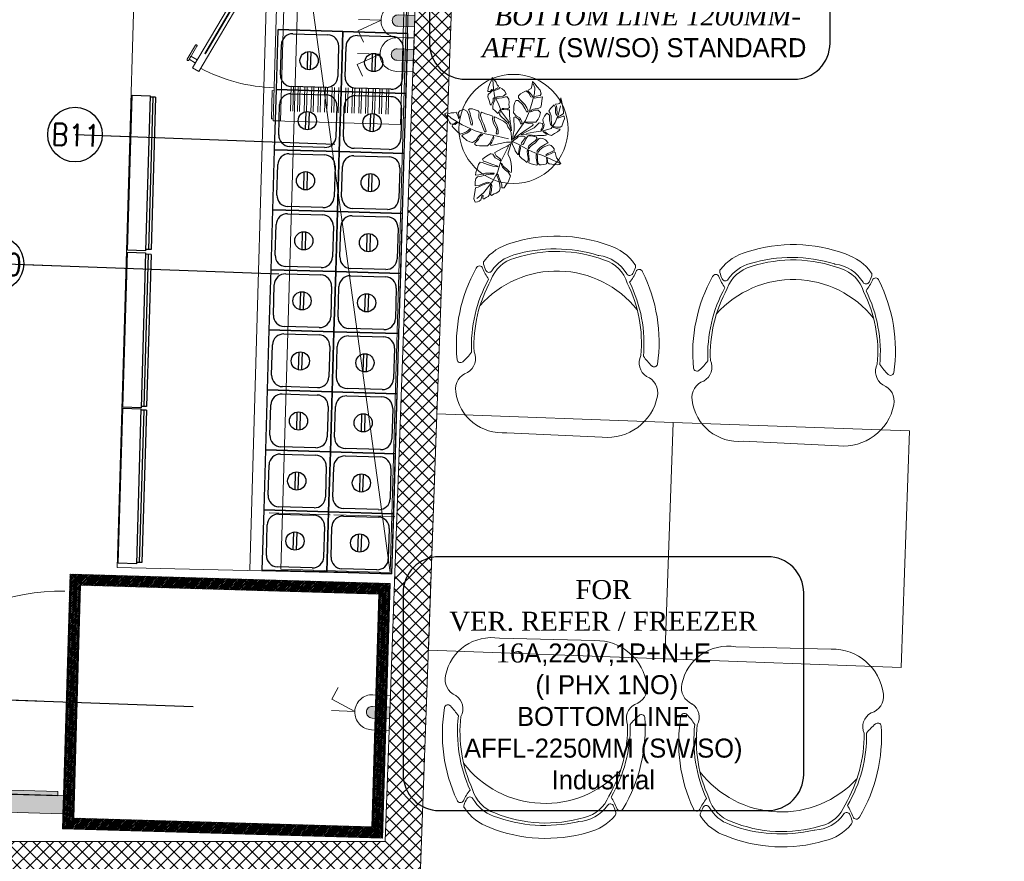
# Model space of a CAD drawing. Header units: millimetres. Extents: x 256680 to 410391, y -77299 to -22623.
# Tile 161 of 202: x 366710 to 369416, y -30999 to -28686. Entities that reach past the tile are written whole.
import ezdxf

# ---------------------------------------------------------------- set-up
doc = ezdxf.new("R2010")
doc.units = ezdxf.units.MM
doc.header["$LTSCALE"] = 2.5
doc.linetypes.add('DASHDOT2', pattern=[0.5, 0.25, -0.125, 0, -0.125])
doc.linetypes.add('DASHED', pattern=[19.05, 12.7, -6.35])
for name, color, linetype, lineweight in [('A-WALL', 7, 'Continuous', 30), ('CKD Equipments', 252, 'Continuous', 0), ('CKD-Electrical Point', 7, 'Continuous', 25), ('CKD-Electrical Text', 7, 'Continuous', 25), ('ELEC', 1, 'Continuous', 5), ('Electrical', 1, 'Continuous', 5), ('ELEVATION 1', 143, 'Continuous', 18), ('ELEVATION 3', 23, 'Continuous', 13), ('ELEVATION 4', 157, 'Continuous', 9), ('Equipments CKD', 252, 'Continuous', 0), ('FURNITURES', 30, 'Continuous', 15), ('HATCH LIGHT', 250, 'Continuous', 0), ('K Equipment', 30, 'Continuous', 9), ('ROOM TEXT', 7, 'Continuous', 5), ('TREES', 55, 'Continuous', 5)]:
    doc.layers.add(name, color=color, linetype=linetype, lineweight=lineweight)
for name, color, linetype in [('EQUI.', 4, 'Continuous'), ('FAINTEQUIP', 253, 'Continuous'), ('kitchen equip1', 8, 'Continuous')]:
    doc.layers.add(name, color=color, linetype=linetype)
doc.styles.add('CKD_Dimension Text', font='BOOKOSI.TTF')
doc.styles.add('MTEXT', font='romans.shx', dxfattribs={"width": 0.85})
doc.styles.get("Standard").update_dxf_attribs({"font": 'GOTHIC.TTF'})
doc.dimstyles.new('AJKD_30', dxfattribs={"dimscale": 30, "dimtxt": 2, "dimasz": 1, "dimexe": 0.8, "dimexo": 0.8, "dimgap": 0.5, "dimtad": 1, "dimdec": 0, "dimzin": 0, "dimdsep": 46, "dimtxsty": 'Standard', "dimblk": 'ARCHTICK', "dimcen": 0.125, "dimclrd": 251, "dimclre": 251, "dimclrt": 42, "dimadec": 0, "dimazin": 0, "dimtfac": 1, "dimtdec": 0, "dimtix": 1, "dimtmove": 0, "dimatfit": 3, "dimfxl": 1, "dimtolj": 1, "dimtzin": 0, "dimarcsym": 1})

# ---------------------------------------------------------------- blocks, each defined once
blk = doc.blocks.new('04P-CH~1')
blk.add_line((-0.6031, 0.6002), (-0.3259, 0.597))
for centre, radius, start, end in [((-0.6123, 0.4516), 0.1489, 86.4583, 170.8444), ((-0.3081, 0.4618), 0.1363, 9.1324, 97.5079), ((-0.7092, 0.4672), 0.0508, 170.8444, 251.0023), ((-0.2234, 0.474), 0.0508, 290.5941, 10.752), ((-0.7491, 0.3792), 0.0464, 334.7034, 59.6721), ((-0.181, 0.3871), 0.0464, 121.9243, 206.893), ((-0.3026, 0.3344), 0.456, 173.9296, 208.6243), ((-0.7462, 0.3807), 0.01, 46.5664, 168.9611), ((-0.9103, 0.2073), 0.2488, 38.0132, 46.5664), ((-0.6261, 0.3299), 0.456, 332.972, 7.6668), ((-0.0151, 0.2198), 0.2488, 135.03, 143.5831), ((-0.184, 0.3885), 0.01, 12.6352, 135.03), ((-0.3125, 0.3391), 0.4025, 176.9457, 208.3688), ((-0.3123, 0.339), 0.3954, 177.0537, 208.5232), ((-0.6165, 0.3348), 0.3954, 333.0732, 4.5427), ((-0.6164, 0.3348), 0.4025, 333.2275, 4.6507), ((-0.465, 0.421), 0.2985, 220.6848, 320.3883), ((-0.5509, 0.0634), 0.1433, 143.887, 158.5326), ((-0.5651, 0.1825), 0.1, 198.8658, 254.7715), ((-0.3595, 0.1854), 0.1, 286.8249, 342.7306), ((-0.3704, 0.0659), 0.1433, 23.0638, 37.7094), ((-0.6935, 0.1195), 0.01, 200.826, 338.5326), ((-0.5509, 0.0634), 0.1371, 154.5721, 162.6985), ((-0.6657, 0.118), 0.01, 32.6756, 154.5721), ((-0.5651, 0.1825), 0.1095, 212.6756, 265.1902), ((-0.3595, 0.1854), 0.1095, 286.8249, 328.9208), ((-0.2571, 0.1237), 0.01, 27.0243, 148.9208), ((-0.3704, 0.0659), 0.1371, 18.8979, 27.0243), ((-0.2294, 0.126), 0.01, 203.0638, 340.7704), ((-0.6722, 0.1012), 0.01, 162.6985, 217.1873), ((-0.5651, 0.1825), 0.1445, 217.1873, 254.7715), ((-0.4661, 0.4573), 0.3918, 251.3562, 290.2402), ((-0.3595, 0.1854), 0.1445, 286.8249, 324.409), ((-0.2501, 0.1071), 0.01, 324.409, 18.8979), ((-0.5751, 0.0635), 0.01, 75.1708, 85.1902), ((-0.4624, 0.4792), 0.4208, 254.8305, 288.6631), ((-0.4661, 0.456), 0.435, 251.649, 289.9474)]:
    blk.add_arc(centre, radius, start, end)
blk = doc.blocks.new('Table chair 1')
at = {"layer": 'FURNITURES'}
blk.add_lwpolyline([(-325, 325), (-325, -325), (325, -325), (325, 325)], close=True, dxfattribs=at)
at = {"layer": 'FURNITURES', "xscale": 946.5666576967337, "yscale": 946.5666576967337, "zscale": 946.5666576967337, "rotation": 180}
blk.add_blockref('04P-CH~1', (-439.7, 845.5), dxfattribs=at)
at = {"layer": 'FURNITURES', "xscale": -946.5666576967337, "yscale": 946.5666576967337, "zscale": 946.5666576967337}
blk.add_blockref('04P-CH~1', (-439.7, -850), dxfattribs=at)
blk = doc.blocks.new('sdfvx')
at = {"layer": 'TREES'}
for p, q in [((2.9, 3.2), (23.7, -7.5)), ((23.7, -7.5), (56.9, -26.3)), ((56.9, -26.3), (77.7, -35.4)), ((77.7, -35.4), (104.4, -43.9)), ((104.4, -43.9), (135.7, -59.1)), ((135.7, -59.1), (160.2, -69.7))]:
    blk.add_line(p, q, dxfattribs=at)
for points in [[(-1.3, 38.9), (-10.2, 63.8), (-20.1, 72.7), (-38.5, 89.1), (-41, 94.8), (-40, 99.2), (-37.3, 106.3), (-39.7, 109.6), (-43.8, 101.4), (-47.3, 97), (-51.7, 101.3), (-56.3, 106.6), (-63.8, 112.6), (-64.3, 123), (-61.4, 131.8), (-57.4, 142.4), (-57.9, 150.7), (-62.5, 147.3), (-63.1, 140.3), (-66.7, 129.6), (-69.9, 124.7), (-73, 128.9), (-76.7, 141), (-81.1, 153.7), (-79.6, 161.3), (-71, 168.8), (-62.4, 177.1), (-67.7, 177.4), (-73.1, 171.6), (-80.7, 171), (-79.9, 182.5), (-74.7, 195), (-69.7, 206.8), (-65.6, 218.2), (-52.1, 202.6), (-49.2, 193.9), (-45.2, 189.6), (-48.3, 182.9), (-55.8, 179.5), (-58.2, 174.4), (-51.6, 177.2), (-43.2, 180.6), (-40.1, 184.7), (-32.8, 180.7), (-24.7, 173.7), (-18.8, 162.9), (-29.3, 155.8), (-42, 154.3), (-50.9, 153), (-51.1, 148.9), (-42.3, 149.3), (-31.9, 149.5), (-21.4, 153), (-15.1, 153.7), (-10, 145.9), (-8.3, 134.5), (-9.4, 127.2), (-7.5, 117.4), (-13.9, 112.9), (-26.6, 113.9), (-32.9, 113.6), (-33, 110.2), (-27.1, 110.6), (-14, 109.2), (-8.2, 109.6), (-7.2, 90.4), (-5.9, 70.7), (-1.8, 49.8)], [(165.3, 149.4), (168, 135.7), (170.3, 123.2), (173.6, 104), (174.2, 97.3), (162.8, 88.9), (155.4, 86.4), (153.3, 82.6), (157.9, 82.5), (165.2, 84.5), (171.4, 88.6), (176.4, 87.9), (177.7, 79.6), (174, 71.6), (168.5, 54.1), (162.5, 51.5), (150.8, 51.1), (141, 53.5), (137.8, 52), (142, 49.8), (155.1, 45.4), (163, 44.3), (161, 40.6), (154.2, 36), (144.2, 29.8), (134.1, 22.7), (122.5, 26.3), (113, 34.8), (105.2, 36.9), (109.2, 32.8), (116.2, 28.3), (115.5, 23.8), (108.8, 23.2), (87.1, 23.3), (50.4, 25.6), (31.9, 26.7), (52.7, 37.4), (75.6, 49.3), (91.7, 66.2), (103.1, 64), (104.3, 54.8), (97.8, 41.5), (99.6, 39.8), (106.4, 48.4), (109, 59.7), (105.8, 69.2), (104.5, 77.5), (110, 87.8), (118, 97.8), (126.8, 91.5), (127.1, 76.3), (130.8, 60.1), (135.3, 55.9), (133.8, 66.7), (132, 78.6), (132.6, 89.7), (128.7, 98.3), (124.6, 105), (130.5, 114.2), (137.8, 122.3), (142.4, 126.7), (147.2, 117.4), (147.2, 99.7), (150.4, 90.6), (152.3, 96.9), (151.2, 113.8), (150.3, 121.5), (146.8, 129.1), (156.6, 130.2), (161.3, 131.1)], [(-226.4, 96.3), (-222.5, 90.6), (-218.1, 84.3), (-214.3, 76.7), (-209.3, 68.5), (-205.8, 62.3), (-199.3, 61.8), (-192.5, 63.4), (-185, 69.4), (-184.2, 65.8), (-190.2, 60.5), (-199.7, 59.2), (-200.3, 54.9), (-197, 50), (-189, 41.8), (-182.1, 34.7), (-173.8, 27.7), (-164.1, 30.8), (-154.9, 33.8), (-148, 39), (-141.9, 44.3), (-137.8, 41.9), (-144.9, 35.5), (-151.8, 30.7), (-159.8, 27.1), (-164.9, 25.1), (-168.4, 22.1), (-163.4, 17.4), (-150.9, 6.4), (-141, 1.5), (-132.1, -0.7), (-118.9, 8.4), (-112.5, 19.4), (-103.6, 28.7), (-97.7, 26.9), (-106.5, 20.7), (-112, 10.1), (-119.2, 2.7), (-124.9, -2.6), (-124.6, -7.1), (-118.5, -10.1), (-108.5, -11.6), (-96.6, -11.5), (-81.3, -12), (-74.5, -4.6), (-66.8, 9.3), (-62, 21.4), (-59.9, 14.5), (-66.7, 0.5), (-70.1, -4.8), (-71.8, -7.6), (-70, -10.1), (-59.2, -8.5), (-44.6, -5.3), (-36.4, -3.4), (-25.8, -0.1), (-18.2, 1), (-0.1, 1), (-1.3, 14.4), (-2.3, 32.1), (-6.4, 42.9), (-13, 52.6), (-16.8, 62.8), (-27.5, 71), (-39.3, 77.5), (-56.6, 86.2), (-59.3, 82.6), (-58.7, 71.5), (-53.1, 61.5), (-47.6, 50.5), (-45.4, 38.3), (-46.3, 28.8), (-49.6, 27.5), (-52.7, 30.6), (-50.9, 43.1), (-57.1, 55.4), (-61.2, 63.5), (-64.8, 78.1), (-64.2, 88.6), (-76.4, 92.5), (-88.6, 96.5), (-100.7, 101.3), (-104.7, 97.9), (-104.8, 90.9), (-99.2, 72), (-94.2, 60.8), (-90.2, 51.4), (-86.5, 37.2), (-91.3, 34.8), (-97.1, 49.7), (-102.7, 65.5), (-110.9, 82.1), (-111.5, 93.2), (-109.9, 101.8), (-113.6, 106.3), (-126.6, 110.8), (-132.6, 112.5), (-142.2, 112.6), (-145.3, 109.5), (-141.2, 101.4), (-139, 88.8), (-133.4, 73), (-132.6, 63.2), (-133.4, 57.6), (-136.8, 58.5), (-138.6, 67.1), (-142, 80.4), (-145.6, 95), (-151.7, 105.1), (-161.5, 110.5), (-166.9, 109.5), (-174.9, 105.8), (-180.3, 99.1), (-175.7, 85.2), (-179.4, 80.5), (-180.9, 88.6), (-184.6, 96.6), (-187.4, 101.9), (-194.7, 99.9), (-204.5, 99.1), (-210.9, 97.3), (-219.5, 99)], [(165.1, -71.2), (159.6, -74.1), (154.6, -75.3), (145.4, -74.3), (134.4, -73), (125.4, -72.4), (121.2, -68.6), (120.5, -61.7), (119.5, -53.5), (116.4, -52.4), (117.8, -58.4), (118, -66.2), (116.4, -72.4), (113.3, -73.9), (106.1, -74.4), (99.3, -75.4), (93.8, -75.2), (87.5, -69.5), (86.7, -57.8), (86.1, -48.1), (85.7, -40), (81.7, -40.7), (82.2, -53), (84, -64.8), (85.6, -72.1), (86, -76), (83.9, -76.7), (74, -74.3), (65.6, -71.8), (57.6, -69.4), (58.1, -59.2), (57.7, -46.3), (56.1, -35.4), (56.3, -29.3), (53.9, -26.1), (52.1, -29.7), (53, -40.8), (55.2, -50.7), (54.8, -59.7), (51.1, -67.5), (47, -64.7), (41.7, -59.4), (33.7, -54.4), (25.8, -46.5), (26, -34.3), (29.2, -20.6), (28.5, -12.1), (25.8, -15.3), (24.9, -21.9), (24.1, -31.8), (23, -37.1), (23.3, -41.6), (20.5, -41.2), (16.6, -36.5), (11.4, -28), (8.7, -20.2), (4, -10.5), (0, 0), (6.9, 7.7), (15.7, 13.2), (22, 18.4), (29.3, 20.6), (39.7, 20.7), (46, 17.5), (43.2, 11.8), (36.5, 3.4), (32.2, -2.1), (31.3, -6.4), (37.3, -7.3), (41.9, -1.5), (48.6, 13.3), (52.7, 19.4), (56.9, 21.7), (65.2, 21.5), (75, 20.1), (81.5, 18.5), (84.9, 12.6), (78.6, 5.1), (66, -4.3), (57.2, -11.8), (54.6, -18.8), (56.7, -22), (62.7, -14.2), (71.1, -7.3), (79.6, -1.5), (86.6, 6.9), (92, 13.2), (97.6, 14), (106.7, 12), (113.3, 8.8), (122.3, -2.1), (113.4, -6), (97.1, -16.5), (89.3, -23.5), (85.4, -28.4), (84.1, -33.3), (89, -32.7), (94.3, -24.8), (105.1, -16.7), (114.6, -13.3), (125.3, -8), (133, -10.7), (138.6, -16.4), (142.1, -21.4), (143.2, -27.9), (131.4, -33), (120.9, -37), (114.1, -41.5), (116.9, -44.5), (124.5, -40.7), (132, -37.9), (142.5, -32.1), (145.8, -33.8), (147.3, -38.9), (151, -51.6), (157.4, -60.3), (163.3, -68.5)], [(-123.3, -201.7), (-115.2, -199.8), (-109.7, -197.5), (-103.9, -193.6), (-101.9, -186.6), (-99.6, -177.6), (-96.6, -178.6), (-97.7, -186.2), (-96.2, -190.1), (-93, -189.5), (-86.1, -185.3), (-79.5, -182.6), (-75.7, -177.9), (-74, -166.3), (-71.8, -151), (-70.6, -142.4), (-67.8, -140.7), (-66.9, -145.5), (-68.2, -160.6), (-71.6, -175.8), (-68.4, -178.3), (-59.5, -173.5), (-52.9, -170.8), (-46.7, -167.6), (-41.8, -162.6), (-39.4, -153.1), (-41.9, -137.7), (-45.2, -124.7), (-50, -111.1), (-48.8, -106), (-45.6, -109.1), (-43.5, -116.7), (-39.5, -128.1), (-33.8, -143), (-33.6, -152.9), (-25.7, -152.5), (-17.5, -141.2), (-13.6, -136), (-10.4, -128.2), (-3.8, -112.8), (-12.3, -100), (-21, -93.4), (-31.4, -83.1), (-34.5, -75.4), (-35.3, -70.1), (-32.1, -73.1), (-28, -81), (-18.3, -89.1), (-7.8, -99), (-2.4, -101.8), (-1.3, -97.3), (-1.1, -81.2), (-2.8, -64.4), (-6.2, -52), (-12.8, -40.1), (-11.6, -31.5), (-1.8, -3.3), (-15.6, -12.7), (-30.1, -19.5), (-56.8, -34.4), (-57, -36.5), (-52.4, -45.6), (-38.5, -56.1), (-36.4, -63.7), (-41.7, -60.3), (-56.4, -51.8), (-64.2, -39.6), (-70.3, -38.2), (-71, -37.8), (-73.4, -39.2), (-84.9, -46.4), (-93.4, -51.9), (-98.3, -56.9), (-95.6, -63), (-83.6, -66.8), (-70.3, -71.8), (-53.5, -77.8), (-46.3, -81.5), (-49.5, -82.1), (-63.3, -80.6), (-81.6, -74.3), (-99.8, -67.6), (-106.5, -67.1), (-111.7, -74.2), (-116.5, -89.6), (-120.7, -100.9), (-122.1, -110.6), (-110.6, -109.6), (-88.9, -103.4), (-71.2, -103.3), (-59.3, -103.5), (-60.4, -107.5), (-73.3, -106.7), (-86.6, -108.9), (-101.8, -113.5), (-115.1, -115.7), (-121.6, -121.5), (-122.8, -133.3), (-123.1, -146.2), (-109.4, -145.1), (-97.1, -139.1), (-81.9, -134.5), (-73.3, -135.7), (-83.6, -138.9), (-99.9, -143.8), (-113.4, -151.2), (-121.9, -152.6), (-124.2, -168.4), (-126.1, -181.6), (-127.3, -190.3), (-125.5, -195.2)]]:
    blk.add_lwpolyline(points, close=True, dxfattribs=at)
for points in [[(-7.7, 66.8), (-34.5, 102.6), (-43.2, 125.8), (-58.3, 156.2), (-62.1, 181.6), (-63.4, 210.4)], [(2.2, 10.2), (5, 26.5), (7.7, 41.8), (8.4, 57.4), (7.3, 73.8), (6.7, 84), (10.9, 85.4), (20.8, 79.9), (26.7, 71.5), (30.3, 61.8), (35.2, 64.2), (32.3, 72.2), (26.8, 83.1), (15.1, 89.8), (6.3, 99.2), (6.9, 110.2), (7.1, 121.9), (9.1, 132.2), (13.9, 141.1), (21, 141.1), (36.3, 127.8), (44, 114.5), (50.8, 101.9), (54.9, 105.9), (50.8, 116.1), (43.8, 127.2), (30.5, 140.8), (22.2, 149.5), (22.3, 157.1), (29.8, 163.6), (36.9, 167.7), (48.9, 173), (57.9, 165.2), (64.3, 153.6), (70.6, 151.7), (68.9, 157.5), (61, 166.2), (54, 173.3), (55.4, 176.1), (65.7, 181.2), (68.5, 193.5), (70.1, 204.9), (77.6, 196.7), (85.9, 187.4), (95.3, 175.5), (99.2, 163.8), (95.7, 157.2), (81.7, 155.2), (73.9, 153.2), (76.3, 148.9), (88.2, 150.7), (97, 152), (103.2, 153.1), (101.4, 140.7), (100.2, 128.7), (98.3, 118.9), (91.2, 115.3), (73.5, 112.3), (66.4, 108.3), (63.1, 103.2), (69.4, 104.8), (77, 108.3), (88.7, 108.6), (96.2, 101), (93.8, 87.6), (88.4, 78.3), (81.4, 68.2), (73.3, 68.3), (56, 67.8), (45, 68.4), (48.1, 65.4), (57.4, 63), (70.4, 62.2), (72.5, 59.3), (68.4, 55.4), (58.9, 49.1), (48.3, 42.1), (2.2, 10.2)], [(7.1, 16.6), (24.6, 42.9), (45.7, 73.3), (59.9, 105.2), (68.8, 135.8), (76.5, 164.5), (77.1, 183.1), (72.5, 197)], [(49, 29.8), (74.4, 33.8), (106, 38.8), (132.5, 47.2), (145.5, 66.6), (156.7, 95.3), (163.7, 123.1)], [(-11.4, 11.4), (-48.8, 21.2), (-90, 28.5), (-123.3, 39), (-167.1, 59.3), (-204.3, 81.9), (-215.3, 91.4)], [(-10.9, -12.4), (-38, -67.1), (-48.5, -100.9), (-65.4, -131.7), (-95.4, -170.4), (-117.8, -189)]]:
    blk.add_lwpolyline(points, dxfattribs=at)
for radius, start, end in [(74.1, 67.956, 75.265), (74.1, 51.3208, 54.2527), (101.6, 19.2215, 20.0213), (74.1, 9.8228, 13.0821), (101.6, 238.6692, 240.9865)]:
    blk.add_arc((2.6, 7.3), radius, start, end, dxfattribs=at)
blk = doc.blocks.new('G$C90A9299F')
at = {"layer": 'CKD Equipments'}
h = blk.add_hatch(dxfattribs=at)
h.set_pattern_fill('ANSI36', color=55, angle=360)
h.set_pattern_definition([(135, (-2880078.5, -3501379.5), (-6.1739260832, 1.6837980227), [7.9375, -1.5875, 0, -1.5875])])
h.paths.add_polyline_path([(598, 896), (610, 896), (610, 1465), (598, 1465)])
at = {"layer": 'CKD Equipments', "ltscale": 0.25}
h = blk.add_hatch(dxfattribs=at)
h.set_pattern_fill('ANSI31', color=4)
h.set_pattern_definition([(45, (-606493, 32858.5), (-2.24506403, 2.24506403), [])])
h.paths.add_polyline_path([(0, 880), (700, 880), (700, 0), (0, 0)])
h.paths.add_polyline_path([(30, 850), (670, 850), (670, 30), (30, 30)], flags=16)
at = {"layer": 'FAINTEQUIP'}
h = blk.add_hatch(dxfattribs=at)
h.set_pattern_fill('INSUL', color=4, angle=90)
h.set_pattern_definition([(360, (-12508187.531, 260434.304), (2e-14, 9.525), []), (360, (-12508187.531, 260437.479), (2e-14, 9.525), [3.175, -3.175]), (360, (-12508187.531, 260440.654), (2e-14, 9.525), [3.175, -3.175])])
h.paths.add_polyline_path([(609, 880), (609, 1480), (659, 1480), (659, 880)])
at = {"layer": 'CKD Equipments', "elevation": 0.1}
blk.add_lwpolyline([(598, 896), (610, 896), (610, 1465), (598, 1465)], close=True, dxfattribs=at)
blk.add_lwpolyline([(609, 880), (609, 1480), (659, 1480), (659, 880), (609, 880)], dxfattribs=at)
at = {"layer": 'CKD Equipments', "ltscale": 0.25}
blk.add_lwpolyline([(0, 880), (700, 880), (700, 0), (0, 0), (0, 880)], dxfattribs=at)
blk.add_lwpolyline([(30, 850), (670, 850), (670, 30), (30, 30)], close=True, dxfattribs=at)
at = {"layer": 'CKD Equipments'}
blk.add_arc((631, 881.8, 0.1), 584.2, 93.243, 178.8996, dxfattribs=at)
blk = doc.blocks.new('SAA311A')
for p, q in [((8868, -106.88), (8874.92, -106.88)), ((8868, -107.5), (8874.92, -107.5)), ((8868, -108.75), (8874.92, -108.75)), ((8868, -109.37), (8874.92, -109.37)), ((8868, -110.62), (8874.92, -110.62)), ((8868, -111.25), (8874.92, -111.25)), ((8868, -112.5), (8874.92, -112.5)), ((8868, -113.12), (8874.92, -113.12)), ((8868, -114.38), (8874.92, -114.38)), ((8868, -115), (8874.92, -115)), ((8868, -116.25), (8874.92, -116.25)), ((8868, -116.87), (8874.92, -116.87)), ((8868, -118.12), (8874.92, -118.12)), ((8868, -118.75), (8874.92, -118.75)), ((8868, -120), (8874.92, -120)), ((8868, -120.62), (8874.92, -120.62)), ((8868, -121.88), (8874.92, -121.88)), ((8868, -122.5), (8874.92, -122.5)), ((8868, -123.75), (8874.92, -123.75)), ((8868, -124.37), (8874.92, -124.37)), ((8868, -125.62), (8874.92, -125.62)), ((8868, -126.25), (8874.92, -126.25)), ((8868, -127.5), (8874.92, -127.5)), ((8868, -128.12), (8874.92, -128.12)), ((8868, -129.38), (8874.92, -129.38)), ((8868, -130), (8874.92, -130)), ((8868, -131.25), (8874.92, -131.25)), ((8868, -131.87), (8874.92, -131.87)), ((8868, -133.12), (8874.92, -133.12)), ((8868, -133.75), (8874.92, -133.75)), ((8822.72, -138.42), (8863.74, -160.99)), ((8826.85, -138.42), (8864.7, -159.24)), ((8863.74, -160.99), (8864.7, -159.24))]:
    blk.add_line(p, q)
for points in [[(8877.66, -138.42), (8821.66, -138.42), (8821.66, -103.42), (8877.66, -103.42)], [(8877.66, -138.42), (8821.66, -138.42), (8821.66, -136.43), (8877.66, -136.43)], [(8862.43, -160.27), (8861.47, -162.01), (8860.6, -161.53), (8861.56, -159.79)]]:
    blk.add_lwpolyline(points, close=True)
at = {"const_width": 0.498}
blk.add_lwpolyline([(8859.86, -157.71), (8824.79, -138.42)], dxfattribs=at)
blk.add_lwpolyline([(8869.4, -138.42), (8869.4, -138.92), (8877.12, -138.92), (8877.12, -138.42)])
blk.add_lwpolyline([(8861.79, -162.47), (8861.79, -162.47, -0.414214), (8861.45, -162.57), (8857.53, -160.41, -0.414214), (8857.43, -160.07), (8857.43, -160.07, -0.414214), (8857.77, -159.97), (8861.69, -162.13, -0.414214)], format="xyb", close=True)
blk.add_arc((8822.72, -138.42), 45.86, 333.619, 0)
blk = doc.blocks.new('_ArchTick')
at = {"color": 0, "linetype": 'ByBlock', "const_width": 0.15}
blk.add_lwpolyline([(-0.5, -0.5), (0.5, 0.5)], dxfattribs=at)
blk = doc.blocks.new('WQEREYTI')
at = {"layer": 'ELEC', "lineweight": 0}
blk.add_hatch(color=4, dxfattribs=at).paths.add_polyline_path([(5560326.96, 630080.87), (5560326.96, 630079.63), (5560328.82, 630079.63, 0.414214), (5560329.44, 630080.25, 0.414214), (5560328.82, 630080.87)])
at = {"layer": 'ELEC', "color": 4, "lineweight": 0}
for p, q in [((5560330.68, 630080.25), (5560333.16, 630080.25)), ((5560330.68, 630080.25), (5560333.16, 630079.01)), ((5560333.16, 630079.01), (5560332.54, 630077.77))]:
    blk.add_line(p, q, dxfattribs=at)
blk.add_lwpolyline([(5560326.96, 630078.39), (5560326.96, 630082.11), (5560328.82, 630082.11, -0.414214), (5560330.68, 630080.25), (5560330.68, 630080.25, -0.414214), (5560328.82, 630078.39), (5560326.96, 630078.39)], format="xyb", dxfattribs=at)
blk.add_lwpolyline([(5560326.96, 630079.63), (5560326.96, 630080.87), (5560328.82, 630080.87, -0.414214), (5560329.44, 630080.25, -0.414214), (5560328.82, 630079.63)], format="xyb", close=True, dxfattribs=at)
blk = doc.blocks.new('A$C41F15E28')
at = {"layer": 'Electrical'}
blk.add_hatch(color=7, dxfattribs=at).paths.add_polyline_path([(15.5, 0), (-15.5, 0), (-15.5, -46.4, 0.414214), (0, -61.9, 0.414214), (15.5, -46.4)])
at = {"layer": 'Electrical', "color": 7}
for p, q in [((0, -92.9), (-31, -154.8)), ((0, -92.9), (0, -154.8)), ((-31, -154.8), (-61.9, -139.3))]:
    blk.add_line(p, q, dxfattribs=at)
blk.add_lwpolyline([(-46.4, 0), (46.4, 0), (46.4, -46.4, -0.414214), (0, -92.9), (0, -92.9, -0.414214), (-46.4, -46.4), (-46.4, 0)], format="xyb", dxfattribs=at)
blk.add_lwpolyline([(-15.5, 0), (15.5, 0), (15.5, -46.4, -0.414214), (0, -61.9, -0.414214), (-15.5, -46.4)], format="xyb", close=True, dxfattribs=at)

msp = doc.modelspace()

# ---------------------------------------------------------------- hatches: boundary and pattern name
at = {"layer": 'HATCH LIGHT', "true_color": 0x636466}
h = msp.add_hatch(dxfattribs=at)
h.set_pattern_fill('ANSI32', color=251, scale=6)
h.set_pattern_definition([(45, (300231.21, -46725.026), (-40.411153, 40.411153), []), (45, (300258.15, -46725.026), (-40.411153, 40.411153), [])])
h.paths.add_polyline_path([(377374.1, -32590), (377180.1, -32638.8), (377361.6, -33359.7), (364809, -33359.6, -0.000263), (364794.5, -33559.6), (377618.3, -33559.7)])
h.paths.add_polyline_path([(365222.9, -25157.1), (365022.9, -25157.1, -0.011972), (364541.6, -34256), (364742.2, -34256, 0.01196)])
h.paths.add_polyline_path([(365206.6, -25697.6), (374885.5, -26046.6, 0.003501), (375379.6, -26800.6), (375547.2, -26691.5), (374997.1, -25850.5), (365212.8, -25497.7, -0.000262)])
h = msp.add_hatch(dxfattribs=at)
h.set_pattern_fill('ANSI37', color=251, scale=8)
h.set_pattern_definition([(45, (300231.21, -46725.026), (-17.960512, 17.960512), []), (135, (300231.21, -46725.026), (-17.960512, -17.960512), [])])
edge = h.paths.add_edge_path()
edge.add_line((368000.1, -25798.3), (365206.6, -25697.6))
edge.add_arc((174809.2, -19659.4), 190493.1, 356.573537, 358.183559, ccw=False)
edge.add_line((364961.8, -31044.7), (367811, -31044.7))
edge.add_line((367811, -31044.7), (367937.5, -27535.7))
edge.add_line((367937.5, -27535.7), (367837.5, -27532.1))
edge.add_line((367837.5, -27532.1), (367808.3, -28343.5))
edge.add_line((367808.3, -28343.5), (367808.3, -28343.5))
edge.add_line((367808.3, -28343.5), (367743.4, -30142.4))
edge.add_line((367743.4, -30142.4), (367714.5, -30944.7))
edge.add_line((367714.5, -30944.7), (365082.8, -30944.7))
edge.add_line((365082.8, -30944.7), (365208.8, -27449.3))
edge.add_line((365208.8, -27449.3), (366208.2, -27485.3))
edge.add_line((366208.2, -27485.3), (366249.6, -27486.8))
edge.add_line((366249.6, -27486.8), (366253.2, -27386.9))
edge.add_line((366253.2, -27386.9), (365212.4, -27349.3))
edge.add_line((365212.4, -27349.3), (365268.3, -25799.9))
edge.add_line((365268.3, -25799.9), (366767.4, -25853.9))
edge.add_line((366767.4, -25853.9), (366756.6, -26153.7))
edge.add_line((366756.6, -26153.7), (366733.1, -26801.7))
edge.add_line((366733.1, -26801.7), (366730.5, -26874.9))
edge.add_line((366730.5, -26874.9), (366830.4, -26878.5))
edge.add_line((366830.4, -26878.5), (366867.2, -25857.5))
edge.add_line((366867.2, -25857.5), (367896.6, -25894.7))
edge.add_line((367896.6, -25894.7), (367870, -26632.7))
edge.add_line((367870, -26632.7), (367969.9, -26636.3))
edge.add_line((367969.9, -26636.3), (368000.1, -25798.3))

# ---------------------------------------------------------------- linework, layer by layer
at = {"layer": 'CKD Equipments'}
msp.add_line((367728, -30205.5), (367480.9, -28397.5), dxfattribs=at)
for points in [[(367031.1, -28387.8), (366978.1, -30191.6), (367732.3, -30209.2), (367785.1, -28410), (367031.1, -28387.8)], [(367428.1, -30196.7), (367480.9, -28397.5), (367780.8, -28406.3), (367728, -30205.5)]]:
    msp.add_lwpolyline(points, close=True, dxfattribs=at)
msp.add_lwpolyline([(367395.3, -28398.5), (367342.5, -30197.8)], dxfattribs=at)
at = {"layer": 'CKD-Electrical Text', "color": 7, "linetype": 'Continuous', "elevation": -24820.1}
for points in [[(367836.6, -28251.5), (367836.6, -28751.2, 0.414214), (367935.5, -28850.1), (368838.4, -28850.1, 0.414214), (368937.3, -28751.2), (368937.3, -28251.5, 0.414214), (368838.4, -28152.6), (367935.5, -28152.6, 0.414214)], [(367764.1, -30261), (367764.1, -30760.7, 0.414214), (367863, -30859.6), (368766, -30859.6, 0.414214), (368864.9, -30760.7), (368864.9, -30261, 0.414214), (368766, -30162.1), (367863, -30162.1, 0.414214)]]:
    msp.add_lwpolyline(points, format="xyb", close=True, dxfattribs=at)
at = {"layer": 'ELEVATION 1'}
for p, q in [((367714.5, -30944.7), (367837.5, -27532.1)), ((367811, -31044.7), (367937.5, -27535.7)), ((367714.5, -30944.7), (365082.8, -30944.7))]:
    msp.add_line(p, q, dxfattribs=at)
at = {"layer": 'ELEVATION 3'}
msp.add_circle((368067.4, -28986.6), 150, dxfattribs=at)
at = {"layer": 'EQUI.'}
for p, q in [((367415.6, -28878.5), (367420.5, -28713.5)), ((367420.5, -28713.5), (367598.2, -28718.7)), ((367420.5, -28713.5), (367598.2, -28718.7)), ((367420.5, -28713.5), (367598.2, -28718.7)), ((367598.2, -28718.7), (367420.5, -28713.5)), ((367460.8, -28724.9), (367557.3, -28727.7)), ((367460.8, -28724.9), (367557.3, -28727.7)), ((367593.3, -28883.8), (367598.2, -28718.7)), ((367598.2, -28718.7), (367593.3, -28883.8)), ((367598.2, -28718.7), (367775.9, -28724)), ((367598.2, -28718.7), (367775.9, -28724)), ((367598.2, -28718.7), (367775.9, -28724)), ((367775.9, -28724), (367598.2, -28718.7)), ((367638.5, -28730.1), (367735, -28732.9)), ((367638.5, -28730.1), (367735, -28732.9)), ((367775.9, -28724), (367771.1, -28889)), ((367427, -28838.2), (367429.4, -28754.4)), ((367586.8, -28759.1), (367584.4, -28842.8)), ((367604.7, -28843.4), (367607.1, -28759.7)), ((367764.6, -28764.3), (367762.1, -28848.1)), ((367501.3, -28774.3), (367499.9, -28823.3)), ((367509.9, -28823.6), (367511.3, -28774.6)), ((367679, -28779.5), (367677.6, -28828.5)), ((367687.6, -28828.8), (367689, -28779.8)), ((367553, -28872.4), (367456.5, -28869.6)), ((367410.8, -29043.6), (367415.6, -28878.5)), ((367415.6, -28878.5), (367593.3, -28883.8)), ((367415.6, -28878.5), (367593.3, -28883.8)), ((367593.3, -28883.8), (367415.6, -28878.5)), ((367455.9, -28889.9), (367552.4, -28892.7)), ((367588.5, -29048.8), (367593.3, -28883.8)), ((367593.3, -28883.8), (367588.5, -29048.8)), ((367593.3, -28883.8), (367771.1, -28889)), ((367593.3, -28883.8), (367771.1, -28889)), ((367771.1, -28889), (367593.3, -28883.8)), ((367633.7, -28895.1), (367730.1, -28897.9)), ((367730.7, -28877.6), (367634.3, -28874.8)), ((367771.1, -28889), (367766.2, -29054)), ((367422.1, -29003.3), (367424.6, -28919.5)), ((367582, -28924.1), (367579.5, -29007.9)), ((367599.8, -29008.5), (367602.3, -28924.7)), ((367496.5, -28939.3), (367495, -28988.3)), ((367505, -28988.6), (367506.5, -28939.6)), ((367674.2, -28944.5), (367672.8, -28993.5)), ((367682.8, -28993.8), (367684.2, -28944.8)), ((367759.7, -28929.3), (367757.3, -29013.1)), ((367548.2, -29037.4), (367451.7, -29034.6)), ((367405.9, -29208.6), (367410.8, -29043.6)), ((367410.8, -29043.6), (367588.5, -29048.8)), ((367410.8, -29043.6), (367588.5, -29048.8)), ((367588.5, -29048.8), (367410.8, -29043.6)), ((367451.1, -29054.9), (367547.6, -29057.8)), ((367583.7, -29213.8), (367588.5, -29048.8)), ((367588.5, -29048.8), (367583.7, -29213.8)), ((367588.5, -29048.8), (367766.2, -29054)), ((367588.5, -29048.8), (367766.2, -29054)), ((367766.2, -29054), (367588.5, -29048.8)), ((367628.8, -29060.1), (367725.3, -29063)), ((367725.9, -29042.7), (367629.4, -29039.8)), ((367766.2, -29054), (367761.4, -29219)), ((367417.3, -29168.3), (367419.7, -29084.5)), ((367577.1, -29089.1), (367574.7, -29172.9)), ((367595, -29173.5), (367597.5, -29089.7)), ((367491.6, -29104.4), (367490.2, -29153.3)), ((367500.2, -29153.6), (367501.6, -29104.7)), ((367669.4, -29109.6), (367667.9, -29158.5)), ((367677.9, -29158.8), (367679.3, -29109.9)), ((367754.9, -29094.3), (367752.4, -29178.1)), ((367401.1, -29373.6), (367405.9, -29208.6)), ((367405.9, -29208.6), (367583.7, -29213.8)), ((367405.9, -29208.6), (367583.7, -29213.8)), ((367583.7, -29213.8), (367405.9, -29208.6)), ((367446.3, -29220), (367542.7, -29222.8)), ((367543.3, -29202.5), (367446.8, -29199.6)), ((367578.8, -29378.8), (367583.7, -29213.8)), ((367583.7, -29213.8), (367578.8, -29378.8)), ((367583.7, -29213.8), (367761.4, -29219)), ((367583.7, -29213.8), (367761.4, -29219)), ((367761.4, -29219), (367583.7, -29213.8)), ((367624, -29225.2), (367720.5, -29228)), ((367721.1, -29207.7), (367624.6, -29204.9)), ((367761.4, -29219), (367756.5, -29384.1)), ((367412.4, -29333.3), (367414.9, -29249.5)), ((367486.8, -29269.4), (367485.3, -29318.4)), ((367495.3, -29318.7), (367496.8, -29269.7)), ((367572.3, -29254.1), (367569.8, -29337.9)), ((367590.2, -29338.5), (367592.6, -29254.7)), ((367664.5, -29274.6), (367663.1, -29323.6)), ((367673.1, -29323.9), (367674.5, -29274.9)), ((367750, -29259.4), (367747.6, -29343.1)), ((367396.2, -29538.7), (367401.1, -29373.6)), ((367401.1, -29373.6), (367578.8, -29378.8)), ((367401.1, -29373.6), (367578.8, -29378.8)), ((367578.8, -29378.8), (367401.1, -29373.6)), ((367441.4, -29385), (367537.9, -29387.8)), ((367538.5, -29367.5), (367442, -29364.7)), ((367574, -29543.9), (367578.8, -29378.8)), ((367578.8, -29378.8), (367574, -29543.9)), ((367578.8, -29378.8), (367756.5, -29384.1)), ((367578.8, -29378.8), (367756.5, -29384.1)), ((367756.5, -29384.1), (367578.8, -29378.8)), ((367716.2, -29372.7), (367619.7, -29369.9)), ((367756.5, -29384.1), (367751.7, -29549.1)), ((367407.6, -29498.3), (367410, -29414.6)), ((367619.1, -29390.2), (367715.6, -29393)), ((367481.9, -29434.4), (367480.5, -29483.4)), ((367490.5, -29483.7), (367491.9, -29434.7)), ((367567.5, -29419.2), (367565, -29503)), ((367585.3, -29503.6), (367587.8, -29419.8)), ((367659.7, -29439.6), (367658.2, -29488.6)), ((367668.2, -29488.9), (367669.7, -29439.9)), ((367745.2, -29424.4), (367742.7, -29508.2)), ((367391.4, -29703.7), (367396.2, -29538.7)), ((367396.2, -29538.7), (367574, -29543.9)), ((367396.2, -29538.7), (367574, -29543.9)), ((367574, -29543.9), (367396.2, -29538.7)), ((367436.6, -29550), (367533, -29552.8)), ((367533.6, -29532.5), (367437.2, -29529.7)), ((367569.1, -29708.9), (367574, -29543.9)), ((367574, -29543.9), (367569.1, -29708.9)), ((367574, -29543.9), (367751.7, -29549.1)), ((367574, -29543.9), (367751.7, -29549.1)), ((367751.7, -29549.1), (367574, -29543.9)), ((367711.4, -29537.7), (367614.9, -29534.9)), ((367751.7, -29549.1), (367746.8, -29714.1)), ((367614.3, -29555.2), (367710.8, -29558.1)), ((367402.7, -29663.4), (367405.2, -29579.6)), ((367477.1, -29599.4), (367475.7, -29648.4)), ((367485.7, -29648.7), (367487.1, -29599.7)), ((367562.6, -29584.2), (367560.2, -29668)), ((367580.5, -29668.6), (367582.9, -29584.8)), ((367654.8, -29604.7), (367653.4, -29653.6)), ((367663.4, -29653.9), (367664.8, -29605)), ((367740.3, -29589.4), (367737.9, -29673.2)), ((367386.5, -29868.7), (367391.4, -29703.7)), ((367391.4, -29703.7), (367569.1, -29708.9)), ((367391.4, -29703.7), (367569.1, -29708.9)), ((367569.1, -29708.9), (367391.4, -29703.7)), ((367528.8, -29697.6), (367432.3, -29694.7)), ((367564.3, -29873.9), (367569.1, -29708.9)), ((367569.1, -29708.9), (367564.3, -29873.9)), ((367569.1, -29708.9), (367746.8, -29714.1)), ((367569.1, -29708.9), (367746.8, -29714.1)), ((367746.8, -29714.1), (367569.1, -29708.9)), ((367706.5, -29702.8), (367610, -29699.9)), ((367431.7, -29715), (367528.2, -29717.9)), ((367609.4, -29720.3), (367705.9, -29723.1)), ((367746.8, -29714.1), (367742, -29879.2)), ((367397.9, -29828.4), (367400.4, -29744.6)), ((367472.2, -29764.5), (367470.8, -29813.4)), ((367480.8, -29813.7), (367482.2, -29764.8)), ((367557.8, -29749.2), (367555.3, -29833)), ((367575.6, -29833.6), (367578.1, -29749.8)), ((367735.5, -29754.4), (367733, -29838.2)), ((367650, -29769.7), (367648.5, -29818.7)), ((367658.5, -29819), (367660, -29770)), ((367381.7, -30033.7), (367386.5, -29868.7)), ((367386.5, -29868.7), (367564.3, -29873.9)), ((367386.5, -29868.7), (367564.3, -29873.9)), ((367564.3, -29873.9), (367386.5, -29868.7)), ((367386.5, -29868.7), (367564.3, -29873.9)), ((367386.5, -29868.7), (367564.3, -29873.9)), ((367564.3, -29873.9), (367386.5, -29868.7)), ((367523.9, -29862.6), (367427.5, -29859.8)), ((367523.9, -29862.6), (367427.5, -29859.8)), ((367559.4, -30039), (367564.3, -29873.9)), ((367564.3, -29873.9), (367559.4, -30039)), ((367564.3, -29873.9), (367742, -29879.2)), ((367564.3, -29873.9), (367742, -29879.2)), ((367742, -29879.2), (367564.3, -29873.9)), ((367564.3, -29873.9), (367742, -29879.2)), ((367564.3, -29873.9), (367742, -29879.2)), ((367742, -29879.2), (367564.3, -29873.9)), ((367701.7, -29867.8), (367605.2, -29865)), ((367701.7, -29867.8), (367605.2, -29865)), ((367426.9, -29880.1), (367523.4, -29882.9)), ((367604.6, -29885.3), (367701.1, -29888.1)), ((367742, -29879.2), (367737.2, -30044.2)), ((367393.1, -29993.4), (367395.5, -29909.6)), ((367467.4, -29929.5), (367466, -29978.5)), ((367476, -29978.8), (367477.4, -29929.8)), ((367552.9, -29914.3), (367550.5, -29998)), ((367570.8, -29998.6), (367573.2, -29914.9)), ((367730.6, -29919.5), (367728.2, -30003.3)), ((367645.1, -29934.7), (367643.7, -29983.7)), ((367653.7, -29984), (367655.1, -29935)), ((367376.9, -30198.8), (367381.7, -30033.7)), ((367381.7, -30033.7), (367559.4, -30039)), ((367381.7, -30033.7), (367559.4, -30039)), ((367559.4, -30039), (367381.7, -30033.7)), ((367381.7, -30033.7), (367559.4, -30039)), ((367381.7, -30033.7), (367559.4, -30039)), ((367559.4, -30039), (367381.7, -30033.7)), ((367381.7, -30033.7), (367559.4, -30039)), ((367381.7, -30033.7), (367559.4, -30039)), ((367559.4, -30039), (367381.7, -30033.7)), ((367519.1, -30027.6), (367422.6, -30024.8)), ((367696.8, -30032.8), (367600.3, -30030)), ((367422, -30045.1), (367518.5, -30047.9)), ((367554.6, -30204), (367559.4, -30039)), ((367559.4, -30039), (367554.6, -30204)), ((367559.4, -30039), (367737.2, -30044.2)), ((367559.4, -30039), (367737.2, -30044.2)), ((367737.2, -30044.2), (367559.4, -30039)), ((367559.4, -30039), (367737.2, -30044.2)), ((367559.4, -30039), (367737.2, -30044.2)), ((367737.2, -30044.2), (367559.4, -30039)), ((367559.4, -30039), (367737.2, -30044.2)), ((367559.4, -30039), (367737.2, -30044.2)), ((367737.2, -30044.2), (367559.4, -30039)), ((367599.8, -30050.3), (367696.2, -30053.1)), ((367737.2, -30044.2), (367732.3, -30209.2)), ((367388.2, -30158.5), (367390.7, -30074.7)), ((367548.1, -30079.3), (367545.6, -30163.1)), ((367565.9, -30163.7), (367568.4, -30079.9)), ((367725.8, -30084.5), (367723.3, -30168.3)), ((367462.6, -30094.5), (367461.1, -30143.5)), ((367471.1, -30143.8), (367472.6, -30094.8)), ((367640.3, -30099.8), (367638.8, -30148.7)), ((367648.8, -30149), (367650.3, -30100)), ((367376.9, -30198.8), (367554.6, -30204)), ((367376.9, -30198.8), (367554.6, -30204)), ((367554.6, -30204), (367376.9, -30198.8)), ((367514.3, -30192.6), (367417.8, -30189.8)), ((367692, -30197.9), (367595.5, -30195)), ((367554.6, -30204), (367732.3, -30209.2)), ((367554.6, -30204), (367732.3, -30209.2)), ((367732.3, -30209.2), (367554.6, -30204))]:
    msp.add_line(p, q, dxfattribs=at)
for centre in [(367505.6, -28798.9), (367683.3, -28804.2), (367500.8, -28964), (367678.5, -28969.2), (367495.9, -29129), (367673.6, -29134.2), (367491.1, -29294), (367668.8, -29299.2), (367486.2, -29459), (367663.9, -29464.3), (367481.4, -29624.1), (367659.1, -29629.3), (367476.5, -29789.1), (367654.3, -29794.3), (367471.7, -29954.1), (367649.4, -29959.4), (367466.8, -30119.2), (367644.6, -30124.4)]:
    msp.add_circle(centre, 25, dxfattribs=at)
for centre, start, end in [((367459.9, -28755.3), 88.3184, 178.3184), ((367556.4, -28758.2), 358.3184, 88.3184), ((367637.6, -28760.5), 88.3184, 178.3184), ((367734.1, -28763.4), 358.3184, 88.3184), ((367457.4, -28839.1), 178.3184, 268.3184), ((367553.9, -28841.9), 268.3184, 358.3184), ((367635.2, -28844.3), 178.3184, 268.3184), ((367731.6, -28847.2), 268.3184, 358.3184), ((367455, -28920.4), 88.3184, 178.3184), ((367551.5, -28923.2), 358.3184, 88.3184), ((367632.8, -28925.6), 88.3184, 178.3184), ((367729.2, -28928.4), 358.3184, 88.3184), ((367452.6, -29004.1), 178.3184, 268.3184), ((367549.1, -29007), 268.3184, 358.3184), ((367630.3, -29009.4), 178.3184, 268.3184), ((367726.8, -29012.2), 268.3184, 358.3184), ((367450.2, -29085.4), 88.3184, 178.3184), ((367546.7, -29088.2), 358.3184, 88.3184), ((367627.9, -29090.6), 88.3184, 178.3184), ((367724.4, -29093.4), 358.3184, 88.3184), ((367447.7, -29169.2), 178.3184, 268.3184), ((367544.2, -29172), 268.3184, 358.3184), ((367625.5, -29174.4), 178.3184, 268.3184), ((367721.9, -29177.2), 268.3184, 358.3184), ((367445.4, -29250.4), 88.3184, 178.3184), ((367541.8, -29253.3), 358.3184, 88.3184), ((367623.1, -29255.6), 88.3184, 178.3184), ((367719.6, -29258.5), 358.3184, 88.3184), ((367442.9, -29334.2), 178.3184, 268.3184), ((367539.4, -29337), 268.3184, 358.3184), ((367620.6, -29339.4), 178.3184, 268.3184), ((367717.1, -29342.3), 268.3184, 358.3184), ((367440.5, -29415.4), 88.3184, 178.3184), ((367537, -29418.3), 358.3184, 88.3184), ((367618.2, -29420.7), 88.3184, 178.3184), ((367714.7, -29423.5), 358.3184, 88.3184), ((367438.1, -29499.2), 178.3184, 268.3184), ((367534.5, -29502.1), 268.3184, 358.3184), ((367615.8, -29504.4), 178.3184, 268.3184), ((367712.3, -29507.3), 268.3184, 358.3184), ((367435.7, -29580.5), 88.3184, 178.3184), ((367532.1, -29583.3), 358.3184, 88.3184), ((367613.4, -29585.7), 88.3184, 178.3184), ((367709.9, -29588.5), 358.3184, 88.3184), ((367433.2, -29664.3), 178.3184, 268.3184), ((367529.7, -29667.1), 268.3184, 358.3184), ((367610.9, -29669.5), 178.3184, 268.3184), ((367707.4, -29672.3), 268.3184, 358.3184), ((367430.8, -29745.5), 88.3184, 178.3184), ((367527.3, -29748.3), 358.3184, 88.3184), ((367608.5, -29750.7), 88.3184, 178.3184), ((367705, -29753.6), 358.3184, 88.3184), ((367428.4, -29829.3), 178.3184, 268.3184), ((367524.8, -29832.1), 268.3184, 358.3184), ((367606.1, -29834.5), 178.3184, 268.3184), ((367702.6, -29837.3), 268.3184, 358.3184), ((367426, -29910.5), 88.3184, 178.3184), ((367522.5, -29913.4), 358.3184, 88.3184), ((367603.7, -29915.8), 88.3184, 178.3184), ((367700.2, -29918.6), 358.3184, 88.3184), ((367423.5, -29994.3), 178.3184, 268.3184), ((367520, -29997.2), 268.3184, 358.3184), ((367601.2, -29999.5), 178.3184, 268.3184), ((367697.7, -30002.4), 268.3184, 358.3184), ((367421.1, -30075.6), 88.3184, 178.3184), ((367517.6, -30078.4), 358.3184, 88.3184), ((367598.9, -30080.8), 88.3184, 178.3184), ((367695.3, -30083.6), 358.3184, 88.3184), ((367418.7, -30159.3), 178.3184, 268.3184), ((367515.2, -30162.2), 268.3184, 358.3184), ((367596.4, -30164.6), 178.3184, 268.3184), ((367692.9, -30167.4), 268.3184, 358.3184)]:
    msp.add_arc(centre, 30.5, start, end, dxfattribs=at)
at = {"layer": 'Equipments CKD'}
for p, q in [((367396.1, -30041.9), (367563.8, -30046.8)), ((367563.8, -30046.8), (367396.1, -30041.9)), ((367573.8, -30047.1), (367741.5, -30052)), ((367741.5, -30052), (367573.8, -30047.1))]:
    msp.add_line(p, q, dxfattribs=at)
at = {"layer": 'kitchen equip1', "linetype": 'DASHED', "ltscale": 25}
for p, q in [((367076.3, -28899.3), (367064, -29317.7)), ((367083.8, -28899.5), (367068.8, -28899)), ((367083.8, -28899.5), (367071.5, -29317.9)), ((367063.6, -29331), (367051.3, -29749.4)), ((367071.1, -29331.2), (367056.1, -29330.7)), ((367071.5, -29317.9), (367056.5, -29317.5)), ((367071.1, -29331.2), (367058.8, -29749.6)), ((367051, -29759.6), (367038.7, -30178)), ((367058.5, -29759.8), (367043.5, -29759.4)), ((367058.8, -29749.6), (367043.8, -29749.2)), ((367058.5, -29759.8), (367046.2, -30178.2)), ((367046.2, -30178.2), (367031.2, -30177.8))]:
    msp.add_line(p, q, dxfattribs=at)
for points in [[(367068.9, -28895.3), (367056.4, -29321.2), (367006.4, -29319.7), (367018.9, -28893.9)], [(367056.2, -29327), (367043.7, -29752.9), (366993.7, -29751.4), (367006.2, -29325.6)], [(367043.6, -29755.7), (367031.1, -30181.5), (366981.1, -30180), (366993.6, -29754.2)]]:
    msp.add_lwpolyline(points, close=True, dxfattribs=at)

# ---------------------------------------------------------------- block references
at = {"rotation": 357.9353210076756}
for p in [(368170, -30106.3), (368819.6, -30129.7)]:
    msp.add_blockref('Table chair 1', p, dxfattribs=at)
at = {"layer": 'A-WALL', "xscale": -1, "rotation": 88.31839783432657}
msp.add_blockref('G$C90A9299F', (367728.1, -30235.7), dxfattribs=at)
at = {"layer": 'CKD-Electrical Point', "color": 2, "lineweight": 50, "xscale": -1, "rotation": 268.3286920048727}
for p in [(367796.1, -28690.2), (367793.4, -28783.5)]:
    msp.add_blockref('A$C41F15E28', p, dxfattribs=at)
at = {"layer": 'CKD-Electrical Point', "color": 2, "lineweight": 50, "xscale": 25.85241221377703, "yscale": 25.85241221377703, "zscale": 25.85241221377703, "rotation": 177.775000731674}
msp.add_blockref('WQEREYTI', (144639621, 10665383.3), dxfattribs=at)
at = {"layer": 'K Equipment', "linetype": 'DASHDOT2', "lineweight": 5, "ltscale": 2, "xscale": 10, "yscale": 10, "zscale": 10, "rotation": 268.3183978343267}
msp.add_blockref('SAA311A', (371395.8, 59733.7), dxfattribs=at)
at = {"layer": 'TREES', "xscale": 0.8164613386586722, "yscale": 0.8164613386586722, "zscale": 0.8164613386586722}
msp.add_blockref('sdfvx', (368062.7, -29023.5), dxfattribs=at)

# ---------------------------------------------------------------- texts
at = {"layer": 'CKD-Electrical Text', "color": 4, "linetype": 'Continuous', "char_height": 52.272, "attachment_point": 5, "style": 'CKD_Dimension Text'}
for s, insert, width in [('{\\fCentury Gothic|b0|i0|c238|p34;\\C256;  For SALAD BAR,\\fCentury Gothic|b0|i0|c0|p34;MIcrowave Oven \\P & Extra\\P\\A1;{\\H0.7x;\\S5#15;}\\fBookman Old Style|b0|i1|c0|p18;A\\fCentury Gothic|b0|i0|c238|p34;,220V,1P+N+E \\P ( I PH X \\fBookman Old Style|b0|i1|c0|p18;3\\fCentury Gothic|b0|i0|c238|p34; NO\\fBookman Old Style|b0|i1|c0|p18;S\\fCentury Gothic|b0|i0|c238|p34; )\\fBookman Old Style|b0|i1|c0|p18; \\P\\fCentury Gothic|b0|i0|c238|p34; \\fBookman Old Style|b0|i1|c0|p18;BOTTOM LINE 1200MM- AFFL\\fCentury Gothic|b0|i0|c238|p34; (SW/SO) STANDARD}', (368426.7, -28504.5), 925.295), ('{\\C7;FOR  \\PVER. REFER / FREEZER\\P16\\fCentury Gothic|b0|i0|c238|p34;A,220V,1P+N+E\\P (I PHX 1NO)\\fCentury Gothic|b0|i0|c0|p34; \\PBOTTOM LINE \\PAFFL-2250MM \\fCentury Gothic|b0|i0|c238|p34;(SW/SO)\\PIndustrial} ', (368314.2, -30514.2), 991.627)]:
    msp.add_mtext(s, dxfattribs=dict(at, insert=insert, width=width))
at = {"layer": 'ROOM TEXT', "char_height": 60, "attachment_point": 9, "rotation": 357.9352, "style": 'MTEXT'}
for s, insert in [('\\A1;\\pxqc;B11', (366949.1, -29036.5, 0.2)), ('\\A1;\\pxqc;B10', (366733.3, -29390.7, 0.2))]:
    msp.add_mtext_dynamic_manual_height_columns(s, width=170.917, gutter_width=1.8, heights=[0], dxfattribs=dict(at, insert=insert))

# ---------------------------------------------------------------- leaders
at = {"layer": 'ELEVATION 4'}
for points in [[(366862.3, -29002.2), (367576.7, -29028.1)], [(366646.4, -29356.4), (367422.6, -29384.4)], [(366607, -30552.7), (367186.6, -30573.7)]]:
    msp.add_leader(points, dimstyle='AJKD_30', override={"dimasz": 5, "dimgap": 0.5, "dimtad": 0, "dimldrblk": 'DotBlank', "dimfxl": 0.18, "dimfxlon": 1, "dimarcsym": 2}, dxfattribs=at)

doc.saveas('drawing.dxf')
